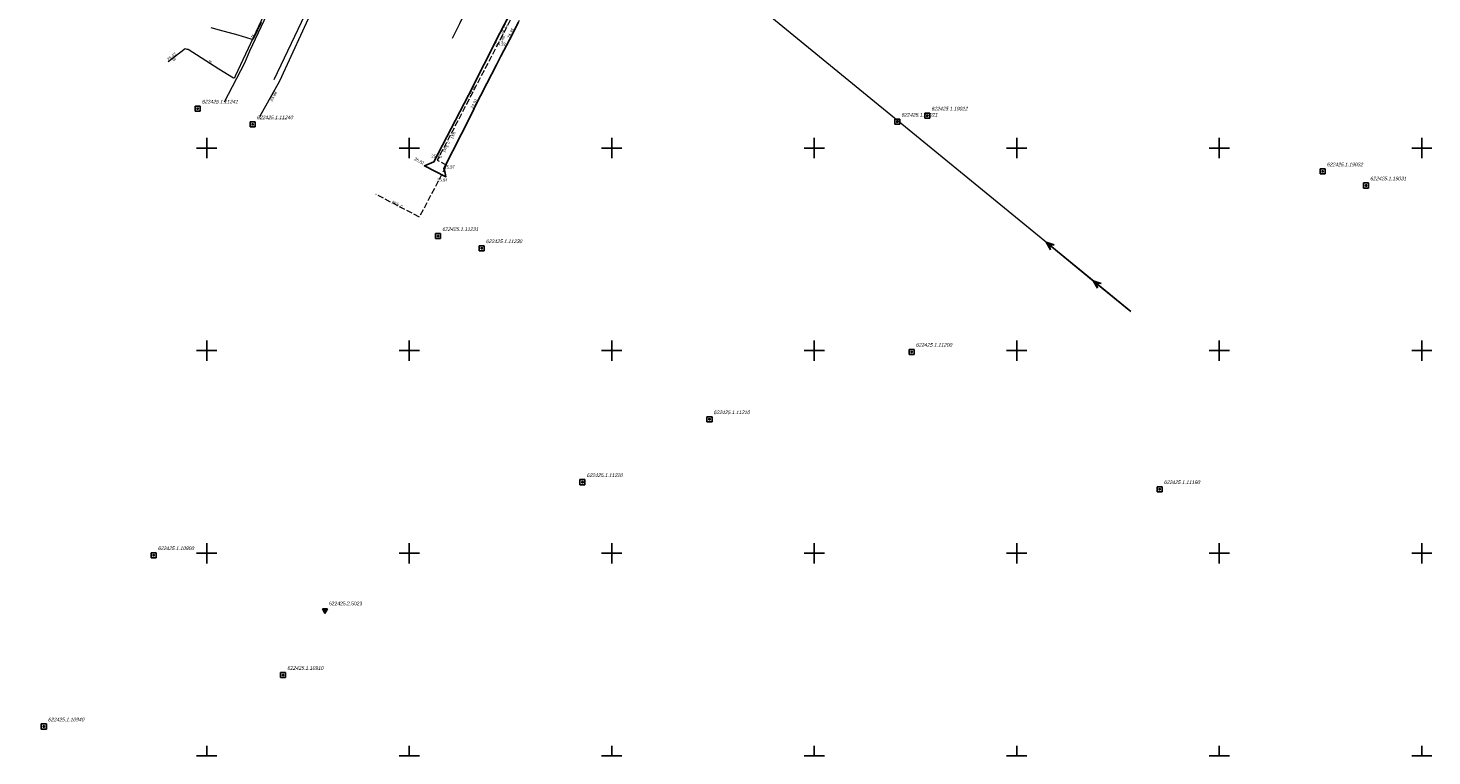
# Model space of a CAD drawing. Header units: metres. Extents: x 6530877 to 6534102, y 6042175 to 6045327.
# Tile 5 of 76: x 6532806 to 6533152, y 6043750 to 6043930. Entities that reach past the tile are written whole.
import ezdxf
from ezdxf.enums import TextEntityAlignment as Align

# ---------------------------------------------------------------- set-up
doc = ezdxf.new("R2010")
doc.units = ezdxf.units.M
doc.header["$MEASUREMENT"] = 0
doc.linetypes.add('1.5_0.5', pattern=[2, 1.5, -0.5])
doc.linetypes.add('suep_wn_500', pattern=[0])
doc.layers.get('0').update_dxf_attribs({"color": 2, "linetype": 'CONTINUOUS', "lineweight": 5})
for name, color, linetype in [('jezdnia', 7, 'CONTINUOUS'), ('jezdnia-Atr17', 7, 'CONTINUOUS'), ('krawężnik', 7, 'CONTINUOUS'), ('pikieta sztuczna', 7, 'CONTINUOUS'), ('pikieta sztuczna-Atr2', 7, 'CONTINUOUS'), ('przewód ciepłowniczy - ob. projektowany', 7, 'CONTINUOUS'), ('przewód ciepłowniczy - ob. projektowany-Atr1', 7, 'CONTINUOUS'), ('przewód elektroenergetyczny podziemny', 7, 'CONTINUOUS'), ('przewód elektroenergetyczny wysokiego napięcia', 7, 'CONTINUOUS'), ('przewód telekomunikacyjny podziemny', 7, 'CONTINUOUS'), ('przewód telekomunikacyjny podziemny-Atr1', 7, 'CONTINUOUS'), ('przewód wodociągowy', 7, 'CONTINUOUS'), ('rzędna', 7, 'CONTINUOUS'), ('rzędna-Atr2', 7, 'CONTINUOUS'), ('Szczegółowa osnowa geodezyjna pozioma', 7, 'CONTINUOUS'), ('Szczegółowa osnowa geodezyjna pozioma-Atr103', 7, 'CONTINUOUS'), ('Szczegółowa osnowa geodezyjna wysokościowa', 7, 'CONTINUOUS'), ('Szczegółowa osnowa geodezyjna wysokościowa-Atr103', 7, 'CONTINUOUS'), ('Wstawianie ramki sekcyjnej z opisem', 7, 'CONTINUOUS')]:
    doc.layers.add(name, color=color, linetype=linetype)
doc.styles.get("Standard").update_dxf_attribs({"font": 'Working1250', "width": 0.75})

# ---------------------------------------------------------------- blocks, each defined once
blk = doc.blocks.new('SUEP3')
at = {"color": 0, "linetype": 'Continuous'}
for p, q in [((0, 0), (12.003, 0)), ((12.003, 0), (10.003, 0.75)), ((10.003, 0.75), (11.003, 0)), ((12.003, 0), (10.003, -0.75)), ((11.003, 0), (10.003, -0.75)), ((12.003, 0), (27.003, 0)), ((27.003, 0), (25.003, 0.75)), ((25.003, 0.75), (26.003, 0)), ((27.003, 0), (25.003, -0.75)), ((26.003, 0), (25.003, -0.75))]:
    blk.add_line(p, q, dxfattribs=at)
blk = doc.blocks.new('PW01')
at = {"linetype": 'Continuous', "lineweight": 13}
h = blk.add_hatch(color=0, dxfattribs=at)
edge = h.paths.add_edge_path()
edge.add_arc((0, 0), 0.045, 0, 360)
blk = doc.blocks.new('OSSP')
at = {"color": 0}
for p, q in [((-0.626, 0.625), (-0.626, -0.625)), ((-0.626, 0.625), (-0.626, -0.625)), ((0.624, 0.625), (-0.626, 0.625)), ((0.624, 0.625), (-0.626, 0.625)), ((0.3, 0), (-0.3, 0)), ((0.3, 0), (-0.3, 0)), ((0, -0.3), (0, 0.3)), ((0, -0.3), (0, 0.3)), ((0.624, -0.625), (0.624, 0.625)), ((0.624, -0.625), (0.624, 0.625)), ((-0.626, -0.625), (0.624, -0.625)), ((-0.626, -0.625), (0.624, -0.625))]:
    blk.add_line(p, q, dxfattribs=at)
blk = doc.blocks.new('OSSH')
at = {"color": 0}
for p, q in [((0, -0.721), (-0.624, 0.362)), ((0.626, 0.362), (-0.624, 0.362)), ((-0.25, 0), (0.25, 0)), ((0.626, 0.362), (0, -0.721)), ((0, -0.25), (0, 0.25))]:
    blk.add_line(p, q, dxfattribs=at)
blk = doc.blocks.new('RAMKA500K')
at = {"color": 0}
for p, q in [((47.5, 150), (52.5, 150)), ((50, 147.5), (50, 152.5)), ((97.5, 150), (102.5, 150)), ((100, 147.5), (100, 152.5)), ((147.5, 150), (152.5, 150)), ((150, 147.5), (150, 152.5)), ((197.5, 150), (202.5, 150)), ((200, 147.5), (200, 152.5)), ((247.5, 150), (252.5, 150)), ((250, 147.5), (250, 152.5)), ((297.5, 150), (302.5, 150)), ((300, 147.5), (300, 152.5)), ((347.5, 150), (352.5, 150)), ((350, 147.5), (350, 152.5)), ((50, 97.5), (50, 102.5)), ((100, 97.5), (100, 102.5)), ((150, 97.5), (150, 102.5)), ((200, 97.5), (200, 102.5)), ((250, 97.5), (250, 102.5)), ((300, 97.5), (300, 102.5)), ((350, 97.5), (350, 102.5)), ((47.5, 100), (52.5, 100)), ((97.5, 100), (102.5, 100)), ((147.5, 100), (152.5, 100)), ((197.5, 100), (202.5, 100)), ((247.5, 100), (252.5, 100)), ((297.5, 100), (302.5, 100)), ((347.5, 100), (352.5, 100)), ((50, 47.5), (50, 52.5)), ((100, 47.5), (100, 52.5)), ((150, 47.5), (150, 52.5)), ((200, 47.5), (200, 52.5)), ((250, 47.5), (250, 52.5)), ((300, 47.5), (300, 52.5)), ((350, 47.5), (350, 52.5)), ((47.5, 50), (52.5, 50)), ((97.5, 50), (102.5, 50)), ((147.5, 50), (152.5, 50)), ((197.5, 50), (202.5, 50)), ((247.5, 50), (252.5, 50)), ((297.5, 50), (302.5, 50)), ((347.5, 50), (352.5, 50)), ((47.5, 0), (52.5, 0)), ((50, 0), (50, 2.5)), ((97.5, 0), (102.5, 0)), ((100, 0), (100, 2.5)), ((147.5, 0), (152.5, 0)), ((150, 0), (150, 2.5)), ((197.5, 0), (202.5, 0)), ((200, 0), (200, 2.5)), ((247.5, 0), (252.5, 0)), ((250, 0), (250, 2.5)), ((297.5, 0), (302.5, 0)), ((300, 0), (300, 2.5)), ((347.5, 0), (352.5, 0)), ((350, 0), (350, 2.5))]:
    blk.add_line(p, q, dxfattribs=at)

msp = doc.modelspace()

# ---------------------------------------------------------------- linework, layer by layer
at = {"layer": 'jezdnia', "color": 7, "linetype": '1.5_0.5', "lineweight": 18, "flags": 128}
msp.add_lwpolyline([(6532936.75, 6043954.81), (6532936.13, 6043953.69), (6532935.38, 6043952.3), (6532934.36, 6043950.46), (6532926.22, 6043935.52), (6532924.55, 6043932.44), (6532922.41, 6043928.33), (6532914.6, 6043913.08), (6532906.08, 6043896.58), (6532903.74, 6043895.6), (6532909.04, 6043892.93), (6532908.56, 6043895.04), (6532915.05, 6043907.66), (6532917.18, 6043912.04), (6532917.6, 6043912.86), (6532919.18, 6043915.94), (6532921.53, 6043920.5), (6532922.64, 6043922.67), (6532924.73, 6043926.73), (6532926.96, 6043931.06), (6532928.69, 6043934.23), (6532938.69, 6043952.43), (6532939.07, 6043953.16), (6532940.52, 6043955.86), (6532947.18, 6043968.59), (6532954.56, 6043982.73), (6532957.51, 6043983.83), (6532951.34, 6043987.05), (6532952.11, 6043984.06), (6532944.76, 6043969.95), (6532938, 6043957.1)], close=True, dxfattribs=at)
at = {"layer": 'krawężnik', "color": 7, "linetype": 'Continuous', "lineweight": 25, "flags": 128}
msp.add_lwpolyline([(6532924.55, 6043932.44), (6532922.41, 6043928.33), (6532914.6, 6043913.08), (6532906.08, 6043896.58), (6532903.74, 6043895.6), (6532909.04, 6043892.93), (6532908.61, 6043895.14), (6532915.05, 6043907.66), (6532917.13, 6043911.94), (6532917.6, 6043912.86), (6532919.18, 6043915.94), (6532921.53, 6043920.5), (6532922.64, 6043922.67), (6532924.73, 6043926.73), (6532926.96, 6043931.06)], dxfattribs=at)
at = {"layer": 'przewód ciepłowniczy - ob. projektowany', "color": 212, "linetype": '1.5_0.5', "lineweight": 18, "flags": 128}
msp.add_lwpolyline([(6533034.26, 6044093.78), (6533035.75, 6044096.13), (6533039.09, 6044093.93), (6533036.62, 6044090.04), (6533030.99, 6044081.1), (6533025.14, 6044084.81), (6533001.65, 6044048.03), (6532999.26, 6044049.54), (6532997.65, 6044047), (6533000.36, 6044045.25), (6532983.91, 6044019.4), (6532981.36, 6044021.03), (6532963.15, 6043992.64), (6532959.4, 6043995), (6532955.13, 6043997.41), (6532948.9, 6043986.51), (6532952.7, 6043984.45), (6532935.18, 6043951.11), (6532928.34, 6043938.1), (6532930.6, 6043936.93), (6532929.54, 6043934.88), (6532927.29, 6043936.02), (6532906.92, 6043897.01), (6532909.21, 6043895.77), (6532902.51, 6043882.97), (6532891.77, 6043888.56)], dxfattribs=at)
at = {"layer": 'przewód elektroenergetyczny podziemny', "color": 1, "linetype": 'Continuous', "lineweight": 18, "flags": 128}
msp.add_lwpolyline([(6532851.01, 6043929.71), (6532853.05, 6043929.15), (6532857.66, 6043927.93), (6532860.93, 6043926.92), (6532861.38, 6043926.82), (6532861.55, 6043926.98), (6532863.54, 6043931.03)], dxfattribs=at)
at = {"layer": 'przewód elektroenergetyczny wysokiego napięcia', "color": 1, "linetype": 'suep_wn_500', "lineweight": 18, "flags": 128}
msp.add_lwpolyline([(6533078.14, 6043859.67), (6532791.81, 6044093.74)], dxfattribs=at)
at = {"layer": 'przewód telekomunikacyjny podziemny', "color": 30, "linetype": 'Continuous', "lineweight": 18, "flags": 128}
for points in [[(6532912.25, 6044017.68), (6532911.21, 6044014.38), (6532910.38, 6044012.3), (6532908.07, 6044007.14), (6532903.82, 6043997.85), (6532899.02, 6043987.23), (6532896.01, 6043980.79), (6532893.26, 6043974.4), (6532890.67, 6043968.77), (6532887.64, 6043962.25), (6532886.7, 6043960.13), (6532884.41, 6043955.12), (6532880.41, 6043946.36), (6532876.61, 6043937.95), (6532871.67, 6043927.52), (6532866.58, 6043916.8)], [(6532840.52, 6043921.34), (6532844.69, 6043924.58), (6532845.08, 6043924.43), (6532845.43, 6043924.36), (6532853, 6043919.53), (6532856.64, 6043917.35), (6532856.91, 6043917.43), (6532857.12, 6043917.85), (6532864.72, 6043934.12), (6532865.38, 6043934.86), (6532865.73, 6043935.68), (6532869.06, 6043943.45), (6532873.11, 6043951.73), (6532874.22, 6043953.9), (6532876.52, 6043958.74), (6532886.35, 6043980.07), (6532891.87, 6043989.78), (6532897.78, 6044002.16), (6532898.11, 6044002.66)]]:
    msp.add_lwpolyline(points, dxfattribs=at)
at = {"layer": 'przewód wodociągowy', "color": 5, "linetype": 'Continuous', "lineweight": 18, "flags": 128}
for points in [[(6532863.15, 6043907.75), (6532868.03, 6043916.62), (6532884.97, 6043953.5), (6532893.08, 6043970.03), (6532894.31, 6043972.53), (6532894.65, 6043975.28), (6532895.91, 6043977.18), (6532909.14, 6044005.79), (6532910.38, 6044009.61), (6532911.22, 6044010.68)], [(6532854.39, 6043911.42), (6532859.39, 6043920.98), (6532860.67, 6043924.01), (6532865.59, 6043934.42), (6532870.26, 6043944.74), (6532889.02, 6043984.96), (6532895.84, 6043999.76), (6532897.91, 6044004.75)], [(6532910.65, 6043927.09), (6532912.47, 6043930.69), (6532916.98, 6043940.46), (6532925.34, 6043955.99), (6532926.01, 6043957.3), (6532936.18, 6043976.44), (6532939.47, 6043982.34), (6532944.56, 6043991.21)]]:
    msp.add_lwpolyline(points, dxfattribs=at)

# ---------------------------------------------------------------- block references
at = {"layer": 'pikieta sztuczna', "color": 7, "linetype": 'Continuous', "lineweight": 13}
for p in [(6532922.41, 6043928.33), (6532921.64, 6043926.38), (6532924.73, 6043926.73), (6532914.6, 6043913.08), (6532917.13, 6043911.94), (6532903.74, 6043895.6), (6532906.08, 6043896.58), (6532908.5, 6043895.17), (6532909.04, 6043892.93)]:
    msp.add_blockref('PW01', p, dxfattribs=at)
at = {"layer": 'przewód elektroenergetyczny wysokiego napięcia', "color": 1, "linetype": 'Continuous', "lineweight": 18, "rotation": 140.735}
msp.add_blockref('SUEP3', (6533078.14, 6043859.67), dxfattribs=at)
at = {"layer": 'rzędna', "color": 30, "linetype": 'Continuous', "lineweight": 18, "rotation": 217.84}
msp.add_blockref('PW01', (6532840.52, 6043921.34), dxfattribs=at)
at = {"layer": 'rzędna', "color": 5, "linetype": 'Continuous', "lineweight": 18, "rotation": 241.961}
msp.add_blockref('PW01', (6532868.03, 6043916.62), dxfattribs=at)
at = {"layer": 'Szczegółowa osnowa geodezyjna pozioma', "color": 7, "linetype": 'Continuous', "lineweight": 18}
for p in [(6532847.76, 6043909.72), (6533027.9, 6043908), (6532861.32, 6043905.84), (6533020.5, 6043906.49), (6533125.5, 6043894.22), (6533136.23, 6043890.76), (6532907.13, 6043878.28), (6532917.89, 6043875.26), (6533024.04, 6043849.69), (6532974.13, 6043833.06), (6532942.77, 6043817.54), (6533085.26, 6043815.8), (6532836.88, 6043799.51), (6532868.86, 6043769.96), (6532809.78, 6043757.25)]:
    msp.add_blockref('OSSP', p, dxfattribs=at)
at = {"layer": 'Szczegółowa osnowa geodezyjna wysokościowa', "color": 7, "linetype": 'Continuous', "lineweight": 18}
msp.add_blockref('OSSH', (6532879.19, 6043785.89), dxfattribs=at)
at = {"layer": 'Wstawianie ramki sekcyjnej z opisem', "color": 7, "linetype": 'Continuous', "lineweight": 13}
msp.add_blockref('RAMKA500K', (6532800, 6043750), dxfattribs=at)

# ---------------------------------------------------------------- texts
at = {"layer": 'jezdnia-Atr17', "color": 7, "width": 0.9}
for rotation, p in [(61.309, (6532922.97, 6043926.11)), (62.78, (6532910.71, 6043902.32))]:
    msp.add_text('j.kb.', height=0.75, rotation=rotation, dxfattribs=at).set_placement(p)
at = {"layer": 'pikieta sztuczna-Atr2', "color": 7, "width": 0.9}
for s, rotation, p in [('24.32', 62.495, (6532923.16, 6043928)), ('24.38', 62.751, (6532924.77, 6043926.99)), ('24.86', 62.882, (6532915.4, 6043912.84)), ('24.91', 62.738, (6532915.76, 6043909.64)), ('25.82', 332.64, (6532901.17, 6043897.05))]:
    msp.add_text(s, height=0.75, rotation=rotation, dxfattribs=at).set_placement(p)
for s, p in [('24.32', (6532921.26, 6043925.98)), ('25.95', (6532905.45, 6043898.35)), ('25.97', (6532908.66, 6043895.69)), ('25.94', (6532906.89, 6043892.49))]:
    msp.add_text(s, height=0.75, dxfattribs=at).set_placement(p, align=Align.TOP_LEFT)
at = {"layer": 'przewód ciepłowniczy - ob. projektowany-Atr1', "color": 212, "width": 0.9}
msp.add_text('proj. c', height=0.75, rotation=62.427, dxfattribs=at).set_placement((6532908.12, 6043899.3), align=Align.TOP_LEFT)
msp.add_text('proj. c', height=0.75, rotation=332.503, dxfattribs=at).set_placement((6532895.69, 6043886.52))
at = {"layer": 'przewód telekomunikacyjny podziemny-Atr1', "color": 30, "width": 0.9}
for rotation, p in [(64.962, (6532861.47, 6043927.15)), (-32.54, (6532850.36, 6043921.21))]:
    msp.add_text('ts', height=0.75, rotation=rotation, dxfattribs=at).set_placement(p)
msp.add_text('ts', height=0.75, rotation=37.847, dxfattribs=at).set_placement((6532841.37, 6043922), align=Align.TOP_LEFT)
at = {"layer": 'rzędna-Atr2', "color": 30, "width": 0.9}
msp.add_text('26.47', height=0.75, rotation=37.846, dxfattribs=at).set_placement((6532840.59, 6043921.46))
at = {"layer": 'rzędna-Atr2', "color": 5, "width": 0.9}
msp.add_text('23.98', height=0.75, rotation=61.182, dxfattribs=at).set_placement((6532866.15, 6043911.42))
at = {"layer": 'Szczegółowa osnowa geodezyjna pozioma-Atr103', "color": 7, "oblique": 15, "width": 0.9}
for s, p in [('622425.1.11241', (6532848.76, 6043910.72)), ('622425.1.11240', (6532862.32, 6043906.84)), ('622425.1.19021', (6533021.5, 6043907.49)), ('622425.1.19022', (6533028.9, 6043909)), ('622425.1.19032', (6533126.5, 6043895.22)), ('622425.1.19031', (6533137.23, 6043891.76)), ('622425.1.11231', (6532908.13, 6043879.28)), ('622425.1.11230', (6532918.89, 6043876.26)), ('622425.1.11200', (6533025.04, 6043850.69)), ('622425.1.11210', (6532975.13, 6043834.06)), ('622425.1.11220', (6532943.77, 6043818.54)), ('622425.1.11190', (6533086.26, 6043816.8)), ('622425.1.10900', (6532837.88, 6043800.51)), ('622425.1.10910', (6532869.86, 6043770.96)), ('622425.1.10940', (6532810.78, 6043758.25))]:
    msp.add_text(s, height=0.9, dxfattribs=at).set_placement(p, align=Align.BOTTOM_LEFT)
at = {"layer": 'Szczegółowa osnowa geodezyjna wysokościowa-Atr103', "color": 7, "width": 0.9}
msp.add_text('622425.2.5023', height=0.9, dxfattribs=at).set_placement((6532880.19, 6043786.89), align=Align.BOTTOM_LEFT)

doc.saveas('drawing.dxf')
